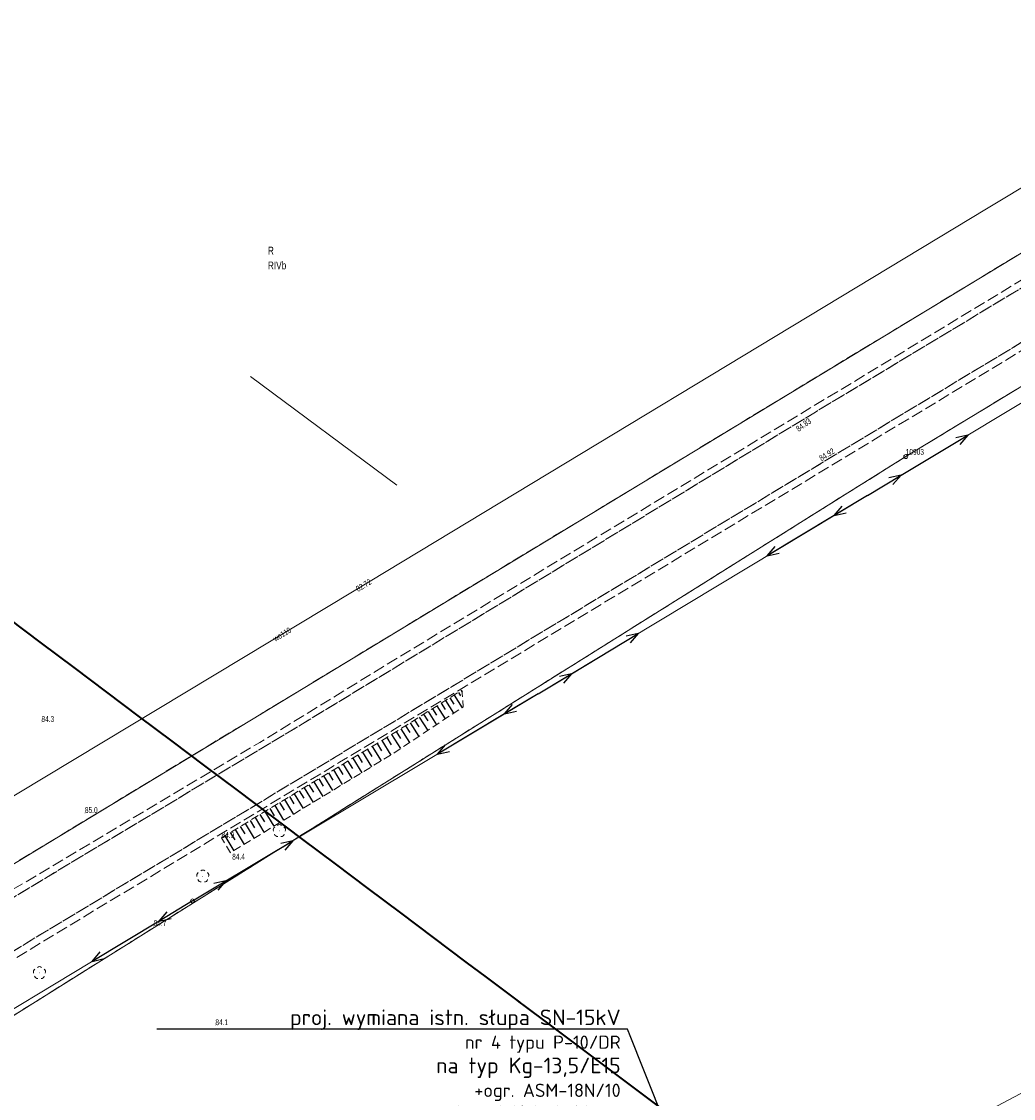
# Model space of a CAD drawing. Header units: metres. Extents: x 6524698 to 6533081, y 5883213 to 5896811.
# Tile 103 of 167: x 6527665 to 6527792, y 5892743 to 5892881. Entities that reach past the tile are written whole.
import ezdxf
from ezdxf import colors
from ezdxf.entities.mleader import LeaderData, LeaderLine
from ezdxf.enums import TextEntityAlignment as Align
from ezdxf.math import Vec2, Vec3

# ---------------------------------------------------------------- set-up
doc = ezdxf.new("R2010")
doc.units = ezdxf.units.M
doc.header["$MEASUREMENT"] = 0
for name, pattern in [('mapa zasadnicza$0$1.0_0.5', [1.5, 1, -0.5]), ('mapa zasadnicza$0$1.5_0.5', [2, 1.5, -0.5]), ('mapa zasadnicza$0$219-500', [0]), ('mapa zasadnicza$0$egkk-500', [2, 1.5, -0.5]), ('mapa zasadnicza$0$egug-500', [1, 0.5, -0.5]), ('mapa zasadnicza$0$suep_nn_500', [0]), ('mapa zasadnicza$0$suep_sn_500', [0])]:
    doc.linetypes.add(name, pattern=pattern)
doc.layers.get('0').update_dxf_attribs({"lineweight": 0})
doc.layers.add('# OBMBS-9x-19xxx __EI_opis_SN', color=1, linetype='Continuous', lineweight=0)
for name, color, linetype in [('mapa zasadnicza$0$000 Inne (niezydentyfikowane)', 7, 'Continuous'), ('mapa zasadnicza$0$202-punkt graniczny', 7, 'Continuous'), ('mapa zasadnicza$0$202-punkt graniczny-Atr103', 7, 'Continuous'), ('mapa zasadnicza$0$209-oznaczenie konturu klasyfikacyjnego', 7, 'Continuous'), ('mapa zasadnicza$0$210-oznaczenie konturu użytku gruntowego', 7, 'Continuous'), ('mapa zasadnicza$0$217-kontur klasyfikacyjny', 7, 'Continuous'), ('mapa zasadnicza$0$218-kontur użytku gruntowego', 7, 'Continuous'), ('mapa zasadnicza$0$219-działka ewidencyjna', 7, 'Continuous'), ('mapa zasadnicza$0$drzewo liściaste', 7, 'Continuous'), ('mapa zasadnicza$0$jezdnia', 7, 'Continuous'), ('mapa zasadnicza$0$pikieta naturalna', 7, 'Continuous'), ('mapa zasadnicza$0$pikieta naturalna-Atr2', 7, 'Continuous'), ('mapa zasadnicza$0$pikieta sztuczna', 7, 'Continuous'), ('mapa zasadnicza$0$pikieta sztuczna-Atr2', 7, 'Continuous'), ('mapa zasadnicza$0$przewód elektroenergetyczny niskiego napięcia', 7, 'Continuous'), ('mapa zasadnicza$0$przewód elektroenergetyczny średniego napięcia', 7, 'Continuous'), ('mapa zasadnicza$0$przewód wodociągowy', 7, 'Continuous'), ('mapa zasadnicza$0$przewód wodociągowy-Atr1', 7, 'Continuous'), ('mapa zasadnicza$0$rzędna', 7, 'Continuous'), ('mapa zasadnicza$0$rzędna-Atr2', 7, 'Continuous'), ('mapa zasadnicza$0$skarpa nieumocniona', 7, 'Continuous'), ('mapa zasadnicza$0$słup przewodów napowietrznych', 7, 'Continuous')]:
    doc.layers.add(name, color=color, linetype=linetype)
doc.styles.add('mapa zasadnicza$0$STANDARD', font='Working1250', dxfattribs={"width": 0.75})
doc.styles.add('PLS_View', font='arial.ttf')

# ---------------------------------------------------------------- blocks, each defined once
blk = doc.blocks.new('mapa zasadnicza$0$202')
at = {"color": 0, "linetype": 'Continuous', "lineweight": 0}
blk.add_circle((0, 0), 0.25, dxfattribs=at)
blk = doc.blocks.new('mapa zasadnicza$0$PW01')
at = {"linetype": 'Continuous', "lineweight": 13}
h = blk.add_hatch(color=0, dxfattribs=at)
edge = h.paths.add_edge_path()
edge.add_arc((0, 0), 0.045, 0, 360)
blk = doc.blocks.new('mapa zasadnicza$0$OP021')
at = {"linetype": 'Continuous', "lineweight": 13}
h = blk.add_hatch(color=0, dxfattribs=at)
edge = h.paths.add_edge_path()
edge.add_arc((0, 0), 0.05, 0, 360)
at = {"color": 0, "linetype": 'Continuous', "lineweight": 13}
for centre, start, end in [((-0.38, 0.124), 121.308, 202.548), ((0, 0.4), 49.272, 130.728), ((0.38, 0.124), 337.452, 58.692), ((-0.235, -0.324), 193.221, 274.871), ((0.235, -0.324), 265.129, 346.779)]:
    blk.add_arc(centre, 0.4, start, end, dxfattribs=at)
blk = doc.blocks.new('mapa zasadnicza$0$US15')
at = {"color": 0, "linetype": 'Continuous', "lineweight": 13}
blk.add_circle((0, 0), 0.25, dxfattribs=at)
blk = doc.blocks.new('mapa zasadnicza$0$SUEP1')
at = {"color": 0, "linetype": 'Continuous'}
for p, q in [((0, 0), (5, 0)), ((5, 0), (3.5, 0.5)), ((5, 0), (3.5, -0.5)), ((5, 0), (15, 0)), ((15, 0), (13.5, 0.5)), ((15, 0), (13.5, -0.5))]:
    blk.add_line(p, q, dxfattribs=at)

msp = doc.modelspace()

# ---------------------------------------------------------------- linework, layer by layer
msp.add_lwpolyline([(6527712.719, 5892821.819), (6527693.967, 5892835.708)])
at = {"layer": 'mapa zasadnicza$0$000 Inne (niezydentyfikowane)', "color": 7, "linetype": 'Continuous', "lineweight": 25, "flags": 128}
for points in [[(6527720.59, 5892795.26), (6527720.87, 5892794.82)], [(6527720.94, 5892795.49), (6527721.06, 5892795.3)], [(6527718.4, 5892793.88), (6527718.92, 5892793.05)], [(6527718.95, 5892794.23), (6527719.99, 5892792.59)], [(6527719.5, 5892794.58), (6527720.02, 5892793.76)], [(6527720.05, 5892794.92), (6527721.07, 5892793.3)], [(6527716.14, 5892792.45), (6527716.68, 5892791.6)], [(6527716.71, 5892792.81), (6527717.78, 5892791.12)], [(6527717.28, 5892793.17), (6527717.81, 5892792.33)], [(6527717.84, 5892793.53), (6527718.9, 5892791.86)], [(6527714.41, 5892791.36), (6527715.51, 5892789.61)], [(6527714.99, 5892791.72), (6527715.54, 5892790.86)], [(6527715.57, 5892792.09), (6527716.66, 5892790.37)], [(6527712.03, 5892789.85), (6527713.16, 5892788.05)], [(6527712.63, 5892790.23), (6527713.19, 5892789.34)], [(6527713.23, 5892790.61), (6527714.35, 5892788.84)], [(6527713.82, 5892790.98), (6527714.37, 5892790.1)], [(6527709.56, 5892788.34), (6527710.69, 5892786.48)], [(6527710.18, 5892788.72), (6527710.74, 5892787.79)], [(6527710.8, 5892789.09), (6527711.93, 5892787.23)], [(6527711.42, 5892789.47), (6527711.98, 5892788.55)], [(6527707.7, 5892787.21), (6527708.26, 5892786.28)], [(6527708.32, 5892787.59), (6527709.45, 5892785.72)], [(6527708.94, 5892787.96), (6527709.5, 5892787.03)], [(6527705.2, 5892785.7), (6527705.77, 5892784.76)], [(6527705.83, 5892786.08), (6527706.96, 5892784.21)], [(6527706.45, 5892786.45), (6527707.02, 5892785.52)], [(6527707.07, 5892786.83), (6527708.21, 5892784.96)], [(6527702.71, 5892784.18), (6527703.27, 5892783.24)], [(6527703.33, 5892784.56), (6527704.47, 5892782.69)], [(6527703.96, 5892784.94), (6527704.52, 5892784)], [(6527704.58, 5892785.32), (6527705.72, 5892783.45)], [(6527700.83, 5892783.04), (6527701.97, 5892781.16)], [(6527701.45, 5892783.42), (6527702.02, 5892782.48)], [(6527702.08, 5892783.8), (6527703.22, 5892781.93)], [(6527698.32, 5892781.52), (6527699.46, 5892779.63)], [(6527698.94, 5892781.9), (6527699.52, 5892780.96)], [(6527699.57, 5892782.28), (6527700.71, 5892780.4)], [(6527700.2, 5892782.66), (6527700.77, 5892781.72)], [(6527696.43, 5892780.37), (6527697, 5892779.43)], [(6527697.06, 5892780.76), (6527698.2, 5892778.87)], [(6527697.69, 5892781.14), (6527698.26, 5892780.19)], [(6527693.91, 5892778.84), (6527694.48, 5892777.9)], [(6527694.54, 5892779.23), (6527695.68, 5892777.33)], [(6527695.17, 5892779.61), (6527695.74, 5892778.66)], [(6527695.8, 5892779.99), (6527696.94, 5892778.1)], [(6527691.36, 5892777.3), (6527691.93, 5892776.35)], [(6527692, 5892777.69), (6527693.15, 5892775.79)], [(6527692.64, 5892778.08), (6527693.22, 5892777.13)], [(6527693.27, 5892778.46), (6527694.42, 5892776.56)], [(6527690.67, 5892776.88), (6527691.82, 5892774.98)]]:
    msp.add_lwpolyline(points, dxfattribs=at)
at = {"layer": 'mapa zasadnicza$0$217-kontur klasyfikacyjny', "color": 92, "linetype": 'mapa zasadnicza$0$egkk-500', "lineweight": 18, "flags": 128}
msp.add_lwpolyline([(6527834.92, 5892860.03), (6527777.93, 5892825.47)], dxfattribs=at)
at = {"layer": 'mapa zasadnicza$0$218-kontur użytku gruntowego', "color": 3, "linetype": 'mapa zasadnicza$0$egug-500', "lineweight": 18, "flags": 128}
msp.add_lwpolyline([(6527834.92, 5892860.03), (6527777.93, 5892825.47)], dxfattribs=at)
at = {"layer": 'mapa zasadnicza$0$219-działka ewidencyjna', "color": 7, "linetype": 'mapa zasadnicza$0$219-500', "lineweight": 18, "flags": 128}
msp.add_lwpolyline([(6527777.93, 5892825.47), (6527836.27, 5892860.85)], dxfattribs=at)
at = {"layer": 'mapa zasadnicza$0$przewód elektroenergetyczny niskiego napięcia', "color": 1, "linetype": 'mapa zasadnicza$0$suep_nn_500', "lineweight": 18, "flags": 128}
for points in [[(6527815.56, 5892846.06), (6527773.03, 5892820.5)], [(6527773.03, 5892820.5), (6527730.8, 5892795.07)], [(6527730.8, 5892795.07), (6527686.52, 5892768.54)]]:
    msp.add_lwpolyline(points, dxfattribs=at)
at = {"layer": 'mapa zasadnicza$0$skarpa nieumocniona', "color": 7, "linetype": 'mapa zasadnicza$0$1.0_0.5', "lineweight": 18, "flags": 128}
msp.add_lwpolyline([(6527690.24, 5892776.62), (6527711.44, 5892789.48), (6527721.04, 5892795.55), (6527721.23, 5892793.41), (6527712.02, 5892787.29), (6527691.38, 5892774.71)], close=True, dxfattribs=at)
msp.add_lwpolyline([(6527690.24, 5892776.62), (6527711.44, 5892789.48), (6527721.04, 5892795.55), (6527721.23, 5892793.41), (6527712.02, 5892787.29), (6527691.38, 5892774.71)], close=True, dxfattribs=at)

# ---------------------------------------------------------------- block references
at = {"layer": 'mapa zasadnicza$0$202-punkt graniczny', "color": 7, "linetype": 'Continuous', "lineweight": 18}
msp.add_blockref('mapa zasadnicza$0$202', (6527777.93, 5892825.47), dxfattribs=at)
at = {"layer": 'mapa zasadnicza$0$drzewo liściaste', "color": 94, "linetype": 'Continuous', "lineweight": 18}
for p in [(6527697.66, 5892777.52), (6527687.84, 5892771.7), (6527666.91, 5892759.33)]:
    msp.add_blockref('mapa zasadnicza$0$OP021', p, dxfattribs=at)
at = {"layer": 'mapa zasadnicza$0$pikieta naturalna', "color": 7, "linetype": 'Continuous', "lineweight": 13}
for p in [(6527667.17, 5892791.47), (6527672.74, 5892779.81), (6527690.24, 5892776.62), (6527691.38, 5892774.71), (6527681.55, 5892765.33)]:
    msp.add_blockref('mapa zasadnicza$0$PW01', p, dxfattribs=at)
at = {"layer": 'mapa zasadnicza$0$pikieta sztuczna', "color": 7, "linetype": 'Continuous', "lineweight": 13}
for p in [(6527766.34, 5892831.16), (6527769.56, 5892826.1)]:
    msp.add_blockref('mapa zasadnicza$0$PW01', p, dxfattribs=at)
at = {"layer": 'mapa zasadnicza$0$przewód elektroenergetyczny niskiego napięcia', "color": 1, "linetype": 'Continuous', "lineweight": 18}
for p, rotation in [((6527773.03, 5892820.5), 31.005), ((6527773.03, 5892820.5), 211.0549999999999), ((6527730.8, 5892795.07), 31.055), ((6527730.8, 5892795.07), 210.9279999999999), ((6527686.52, 5892768.54), 30.928), ((6527686.52, 5892768.54), 211.05)]:
    msp.add_blockref('mapa zasadnicza$0$SUEP1', p, dxfattribs=dict(at, rotation=rotation))
at = {"layer": 'mapa zasadnicza$0$rzędna', "color": 5, "linetype": 'Continuous', "lineweight": 18, "rotation": 359.979}
msp.add_blockref('mapa zasadnicza$0$PW01', (6527707.26, 5892808.26), dxfattribs=at)
at = {"layer": 'mapa zasadnicza$0$słup przewodów napowietrznych', "color": 7, "linetype": 'Continuous', "lineweight": 18}
msp.add_blockref('mapa zasadnicza$0$US15', (6527686.52, 5892768.54), dxfattribs=at)

# ---------------------------------------------------------------- texts
at = {"layer": 'mapa zasadnicza$0$202-punkt graniczny-Atr103', "color": 7, "style": 'mapa zasadnicza$0$STANDARD', "width": 0.667}
msp.add_text('10903', height=0.75, dxfattribs=at).set_placement((6527777.93, 5892825.47), align=Align.BOTTOM_LEFT)
at = {"layer": 'mapa zasadnicza$0$209-oznaczenie konturu klasyfikacyjnego', "color": 3, "linetype": 'Continuous', "lineweight": 18, "style": 'mapa zasadnicza$0$STANDARD', "width": 0.79}
msp.add_text('RIVb', height=1, dxfattribs=at).set_placement((6527696.19, 5892850.45), align=Align.TOP_LEFT)
at = {"layer": 'mapa zasadnicza$0$210-oznaczenie konturu użytku gruntowego', "color": 3, "linetype": 'Continuous', "lineweight": 18, "style": 'mapa zasadnicza$0$STANDARD', "width": 0.79}
msp.add_text('R', height=1, dxfattribs=at).set_placement((6527696.19, 5892851.35))
at = {"layer": 'mapa zasadnicza$0$pikieta naturalna-Atr2', "color": 7, "style": 'mapa zasadnicza$0$STANDARD', "width": 0.667}
for s, p in [('84.3', (6527667.17, 5892791.47)), ('85.0', (6527672.74, 5892779.81)), ('84.9', (6527690.24, 5892776.62)), ('84.4', (6527691.61, 5892773.83)), ('84.7', (6527681.55, 5892765.33))]:
    msp.add_text(s, height=0.75, dxfattribs=at).set_placement(p)
at = {"layer": 'mapa zasadnicza$0$pikieta sztuczna-Atr2', "color": 7, "style": 'mapa zasadnicza$0$STANDARD', "width": 0.667}
for s, rotation, p in [('84.83', 35.602, (6527764.19, 5892828.62)), ('84.92', 32.058, (6527767.13, 5892824.85))]:
    msp.add_text(s, height=0.75, rotation=rotation, dxfattribs=at).set_placement(p)
at = {"layer": 'mapa zasadnicza$0$przewód wodociągowy-Atr1', "color": 5, "style": 'mapa zasadnicza$0$STANDARD', "width": 0.667}
msp.add_text('wo110', height=0.75, rotation=31.045, dxfattribs=at).set_placement((6527696.96, 5892802.06), align=Align.MIDDLE_LEFT)
at = {"layer": 'mapa zasadnicza$0$rzędna-Atr2', "color": 5, "style": 'mapa zasadnicza$0$STANDARD', "width": 0.667}
msp.add_text('82.72', height=0.75, rotation=31.134, dxfattribs=at).set_placement((6527707.56, 5892808.44), align=Align.MIDDLE_LEFT)

# ---------------------------------------------------------------- leaders
at = {"layer": '# OBMBS-9x-19xxx __EI_opis_SN', "linetype": 'ByBlock'}
ml = msp.add_multileader_mtext('Standard', dxfattribs=at)
ml.set_content('\\pxqr;{\\fISOCPEUR|b1|i0|c238|p34;proj.\\A1; wymiana istn. słupa SN-15kV\\P\\fISOCPEUR|b0|i0|c238|p34;\\H0.85x;nr 4 typu P-10/DR \\P\\H1.176471x;na typ \\fISOCPEUR|b1|i0|c238|p34;Kg-13,5/E15\\P\\fISOCPEUR|b0|i0|c238|p34;\\H0.85x;+ogr. ASM-18N/10\\P+proj. podejście kablowe\\P+zaciski z rożkiem do uziemiaczy przenośnych SEW+SP\\fISOCPEUR|b1|i0|c238|p34; }', color=256, style='PLS_View')
ml.set_leader_properties()
ml.build(insert=Vec2(0, 0))
ml.multileader.update_dxf_attribs({"text_left_attachment_type": 6, "text_right_attachment_type": 6, "dogleg_length": 0.36, "arrow_head_size": 3})
ctx = ml.context
ctx.base_point, ctx.char_height, ctx.arrow_head_size, ctx.landing_gap_size, ctx.plane_origin = Vec3(6527682.762, 5892752.121, 105.722), 2, 3, 0.5, Vec3(6527643.691, 5892690.604, 105.722)
ctx.left_attachment, ctx.right_attachment, ctx.text_align_type = 6, 6, 2
notes = []
notes.append((ctx, [(0, (1, 1, 0), (6527742.253, 5892752.121, 105.722), (-1, 0), 0.36, [(0, [(6527753.6, 5892723.786, 105.722)], 0, [])])]))
ctx.mtext.insert, ctx.mtext.width, ctx.mtext.alignment, ctx.mtext.flow_direction = Vec3(6527741.393, 5892754.631, 105.722), 58.86561, 3, 5
ctx.mtext.has_bg_fill, ctx.mtext.bg_color, ctx.mtext.bg_scale_factor, ctx.mtext.bg_transparency, ctx.mtext.use_window_bg_color = 1, -1073741824, 1.5, 0, 1
for ctx, leaders in notes:
    for number, flags, end, landing, length, lines in leaders:
        leader = LeaderData()
        leader.index, (leader.has_last_leader_line, leader.has_dogleg_vector, leader.attachment_direction) = number, flags
        leader.last_leader_point, leader.dogleg_vector, leader.dogleg_length = Vec3(end), Vec3(landing), length
        for number, points, colour, breaks in lines:
            line = LeaderLine()
            line.index, line.vertices, line.color, line.breaks = number, Vec3.list(points), colors.encode_raw_color(colour), breaks
            leader.lines.append(line)
        ctx.leaders.append(leader)

# ---------------------------------------------------------------- next in the draw order: linework, layer by layer
at = {"layer": 'mapa zasadnicza$0$000 Inne (niezydentyfikowane)', "color": 7, "linetype": 'Continuous', "lineweight": 35, "flags": 128}
msp.add_lwpolyline([(6527662.964, 5892804.719), (6527667.148, 5892801.576), (6527671.333, 5892798.433), (6527675.517, 5892795.29), (6527679.702, 5892792.147), (6527683.886, 5892789.004), (6527688.07, 5892785.861), (6527692.255, 5892782.718), (6527696.439, 5892779.575), (6527700.624, 5892776.432), (6527704.808, 5892773.289), (6527708.993, 5892770.146), (6527713.177, 5892767.003), (6527717.362, 5892763.86), (6527721.546, 5892760.717), (6527724.139, 5892758.769), (6527731.497, 5892753.266), (6527737.308, 5892748.913), (6527743.12, 5892744.559), (6527748.931, 5892740.206)], dxfattribs=at)
at = {"layer": 'mapa zasadnicza$0$217-kontur klasyfikacyjny', "color": 92, "linetype": 'mapa zasadnicza$0$egkk-500', "lineweight": 18, "flags": 128}
for points in [[(6527630.14, 5892753.01), (6527833.46, 5892876.24)], [(6527777.93, 5892825.47), (6527640.38, 5892739.33)]]:
    msp.add_lwpolyline(points, dxfattribs=at)
at = {"layer": 'mapa zasadnicza$0$218-kontur użytku gruntowego', "color": 3, "linetype": 'mapa zasadnicza$0$egug-500', "lineweight": 18, "flags": 128}
for points in [[(6527630.14, 5892753.01), (6527833.46, 5892876.24)], [(6527777.93, 5892825.47), (6527640.38, 5892739.33)]]:
    msp.add_lwpolyline(points, dxfattribs=at)
at = {"layer": 'mapa zasadnicza$0$219-działka ewidencyjna', "color": 7, "linetype": 'mapa zasadnicza$0$219-500', "lineweight": 18, "flags": 128}
for points in [[(6527630.14, 5892753.01), (6527921.73, 5892929.74)], [(6527640.38, 5892739.33), (6527777.93, 5892825.47)]]:
    msp.add_lwpolyline(points, dxfattribs=at)
at = {"layer": 'mapa zasadnicza$0$jezdnia', "color": 7, "linetype": 'mapa zasadnicza$0$1.5_0.5', "lineweight": 18, "flags": 128}
for points in [[(6528098.78, 5893023.81), (6528064.84, 5893003.28), (6528053.53, 5892996.56), (6528040.45, 5892988.63), (6527988.61, 5892957.66), (6527945.05, 5892931.59), (6527930.8, 5892923.14), (6527898.71, 5892903.85), (6527899.4, 5892899.83), (6527896.22, 5892898.17), (6527894.92, 5892899.78), (6527893.6, 5892900.76), (6527864.38, 5892883.23), (6527859.23, 5892880.15), (6527819.97, 5892856.52), (6527769.56, 5892826.1), (6527704.94, 5892787.05), (6527635.3, 5892745.1), (6527586.51, 5892715.81), (6527544.12, 5892690.36), (6527544.25, 5892687.05), (6527545.8, 5892684.1), (6527541.49, 5892681.49), (6527539.36, 5892684.96), (6527537.08, 5892686.13), (6527529.82, 5892681.73), (6527498.83, 5892662.96), (6527451.9, 5892634.74), (6527427.47, 5892620.04), (6527381.01, 5892592.37), (6527355.24, 5892577.01), (6527318.31, 5892555.06), (6527294.46, 5892540.92), (6527294.32, 5892539.45), (6527295.38, 5892537.02), (6527290.83, 5892534.57), (6527288.41, 5892536.36), (6527287.16, 5892536.61), (6527262.8, 5892522.14), (6527262.65, 5892516.06), (6527258.33, 5892513.19), (6527253.15, 5892516.35), (6527251.84, 5892515.55), (6527245.68, 5892512.1), (6527227.34, 5892501.83), (6527214.89, 5892495.14), (6527208.7, 5892491.99), (6527203.32, 5892489.36), (6527195.06, 5892487.39), (6527188.07, 5892485.82), (6527183.09, 5892485.01), (6527182.01, 5892483.25), (6527181.68, 5892480.94), (6527168.37, 5892478.95), (6527166.73, 5892480.15), (6527165.03, 5892481.26), (6527162.93, 5892482.54), (6527160.53, 5892483.43), (6527144.38, 5892483.41), (6527141.46, 5892483.42), (6527139.43, 5892483.44), (6527132.06, 5892483.48), (6527122.38, 5892483.41), (6527118.44, 5892483.39), (6527117.38, 5892483.34), (6527111.65, 5892483.38), (6527089.38, 5892483.28), (6527088.36, 5892483.26), (6527084.9, 5892483.02), (6527080.38, 5892482.36), (6527074.57, 5892481.04), (6527069.81, 5892479.77), (6527069.66, 5892479.72), (6527066.42, 5892478.58), (6527060.45, 5892476.17), (6527055.02, 5892473.37), (6527049.77, 5892470.41), (6527039.45, 5892464.14), (6527025.83, 5892455.77), (6527019.68, 5892452.39), (6527007.24, 5892446.55), (6526997.05, 5892442.33), (6526988.7, 5892438.82), (6526987.78, 5892438.59), (6526986.74, 5892438.6), (6526984.76, 5892438.78), (6526981.8, 5892439.29), (6526981.81, 5892447.53), (6526987.84, 5892448.38), (6526989.58, 5892448.73), (6526994.78, 5892449.7), (6527002.89, 5892451.78), (6527006.08, 5892452.91), (6527009.08, 5892453.96), (6527014.6, 5892456.49), (6527016.35, 5892457.39), (6527021.63, 5892460.22), (6527025.92, 5892462.83), (6527037.82, 5892470.13), (6527045.51, 5892474.71), (6527049.02, 5892476.74), (6527053.77, 5892479.33), (6527060.17, 5892482.29), (6527066.08, 5892484.55), (6527074.31, 5892486.95), (6527079.11, 5892488.02), (6527085.39, 5892488.85), (6527090.38, 5892489.31), (6527098.04, 5892489.97), (6527099.85, 5892490.63), (6527101.56, 5892492.03), (6527102.29, 5892493.07), (6527109.3, 5892492.76), (6527111.93, 5892489.74), (6527125.67, 5892489.64), (6527126.23, 5892491.34), (6527126.41, 5892495.28), (6527130.32, 5892495.4), (6527130.7, 5892493.57), (6527131.22, 5892491.09), (6527131.91, 5892489.63), (6527144.15, 5892489.48), (6527144.29, 5892489.47), (6527150.78, 5892489.39), (6527156.38, 5892489.46), (6527167.72, 5892489.63), (6527177.02, 5892490.38), (6527190.66, 5892492.68), (6527202.01, 5892496), (6527211.16, 5892500.09), (6527224.33, 5892507.11), (6527241.8, 5892516.78), (6527283.75, 5892541.56), (6527316.15, 5892560.68), (6527350.83, 5892581.33), (6527377.82, 5892597.39), (6527416.92, 5892620.72), (6527450.2, 5892640.59), (6527484.3, 5892661.06), (6527496.63, 5892668.55), (6527522.85, 5892684.32), (6527583.54, 5892720.92), (6527631.82, 5892749.94), (6527701.85, 5892791.98), (6527766.34, 5892831.16), (6527816.81, 5892861.57), (6527855.88, 5892885.05), (6527864.57, 5892890.35), (6527927.18, 5892927.82), (6527941.82, 5892936.58), (6527977.56, 5892958), (6527985.05, 5892962.47), (6528030.97, 5892989.92), (6528031.39, 5892991.79), (6528030.22, 5892994.47), (6528034.17, 5892997.12), (6528035.88, 5892994.93), (6528037.89, 5892994.11), (6528050.04, 5893001.37), (6528061.65, 5893008.3), (6528095.78, 5893028.96), (6528115.4, 5893040.61), (6528116.33, 5893041.19), (6528118.03, 5893035.29), (6528117.26, 5893034.77)], [(6527855.37, 5892885.81), (6527863.88, 5892891.04), (6527916.82, 5892922.52), (6527921.86, 5892925.61), (6527940.11, 5892936.34), (6527977.69, 5892959.07), (6527977.56, 5892958), (6527941.82, 5892936.58), (6527927.18, 5892927.82), (6527864.57, 5892890.35), (6527855.88, 5892885.05), (6527816.81, 5892861.57), (6527766.34, 5892831.16), (6527701.85, 5892791.98), (6527631.82, 5892749.94), (6527583.54, 5892720.92), (6527522.85, 5892684.32), (6527496.63, 5892668.55), (6527484.3, 5892661.06), (6527450.2, 5892640.59), (6527416.92, 5892620.72), (6527377.82, 5892597.39), (6527350.83, 5892581.33), (6527316.15, 5892560.68), (6527283.75, 5892541.56), (6527241.8, 5892516.78), (6527224.33, 5892507.11), (6527211.16, 5892500.09), (6527202.01, 5892496), (6527190.66, 5892492.68), (6527177.02, 5892490.38), (6527167.72, 5892489.63), (6527156.38, 5892489.46), (6527155.4, 5892491.57), (6527154.95, 5892493.93), (6527154.86, 5892494.49), (6527155.03, 5892494.48), (6527155.63, 5892494.41), (6527156.04, 5892492.1), (6527157.77, 5892490.44), (6527158.25, 5892490.19), (6527176.9, 5892490.89), (6527191.97, 5892493.58), (6527204.67, 5892497.71), (6527214.75, 5892502.49), (6527226.59, 5892509.08), (6527254.64, 5892525.38), (6527255.19, 5892525.67), (6527254.84, 5892527.61), (6527259.05, 5892530.05), (6527260.34, 5892528.55), (6527291.69, 5892547.36), (6527316.89, 5892562.01), (6527348.68, 5892581.12), (6527377.27, 5892598.03), (6527411.13, 5892618), (6527452, 5892642.71), (6527481.68, 5892660.65), (6527486.11, 5892663.43), (6527497.33, 5892670.04), (6527516.04, 5892681.59), (6527631.23, 5892750.79), (6527695.14, 5892788.84), (6527701.56, 5892792.77), (6527710.99, 5892798.58), (6527765.9, 5892831.81), (6527778.41, 5892839.39), (6527803.46, 5892854.56), (6527816.43, 5892862.29)], [(6527546.22, 5892684.53), (6527545.8, 5892684.1), (6527544.25, 5892687.05), (6527544.12, 5892690.36), (6527586.51, 5892715.81), (6527635.3, 5892745.1), (6527704.94, 5892787.05), (6527769.56, 5892826.1), (6527819.97, 5892856.52), (6527859.23, 5892880.15), (6527864.38, 5892883.23), (6527893.6, 5892900.76), (6527894.92, 5892899.78), (6527896.22, 5892898.17), (6527893.01, 5892899.11), (6527859.63, 5892879.46), (6527820.4, 5892855.72), (6527770.05, 5892825.32), (6527705.38, 5892786.31), (6527635.75, 5892744.22), (6527586.98, 5892715.03), (6527544.42, 5892689.19)]]:
    msp.add_lwpolyline(points, close=True, dxfattribs=at)
at = {"layer": 'mapa zasadnicza$0$przewód elektroenergetyczny niskiego napięcia', "color": 1, "linetype": 'mapa zasadnicza$0$suep_nn_500', "lineweight": 18, "flags": 128}
for points in [[(6527686.52, 5892768.54), (6527644.73, 5892743.38)], [(6527644.73, 5892743.38), (6527686.52, 5892768.54)]]:
    msp.add_lwpolyline(points, dxfattribs=at)
at = {"layer": 'mapa zasadnicza$0$przewód elektroenergetyczny średniego napięcia', "color": 1, "linetype": 'mapa zasadnicza$0$suep_sn_500', "lineweight": 18, "flags": 128}
msp.add_lwpolyline([(6527931.19, 5892817.25), (6527753.82, 5892723.31)], dxfattribs=at)
at = {"layer": 'mapa zasadnicza$0$przewód wodociągowy', "color": 5, "linetype": 'Continuous', "lineweight": 18, "flags": 128}
msp.add_lwpolyline([(6527883.6, 5892914.55), (6527788.28, 5892857.2), (6527707.26, 5892808.26), (6527617.5, 5892754.23), (6527544.92, 5892710.93)], dxfattribs=at)

# ---------------------------------------------------------------- next in the draw order: block references
at = {"layer": 'mapa zasadnicza$0$pikieta naturalna', "color": 7, "linetype": 'Continuous', "lineweight": 13}
msp.add_blockref('mapa zasadnicza$0$PW01', (6527689.46, 5892752.63), dxfattribs=at)

# ---------------------------------------------------------------- next in the draw order: texts
at = {"layer": 'mapa zasadnicza$0$pikieta naturalna-Atr2', "color": 7, "style": 'mapa zasadnicza$0$STANDARD', "width": 0.667}
msp.add_text('84.1', height=0.75, dxfattribs=at).set_placement((6527689.46, 5892752.63))

doc.saveas('drawing.dxf')
